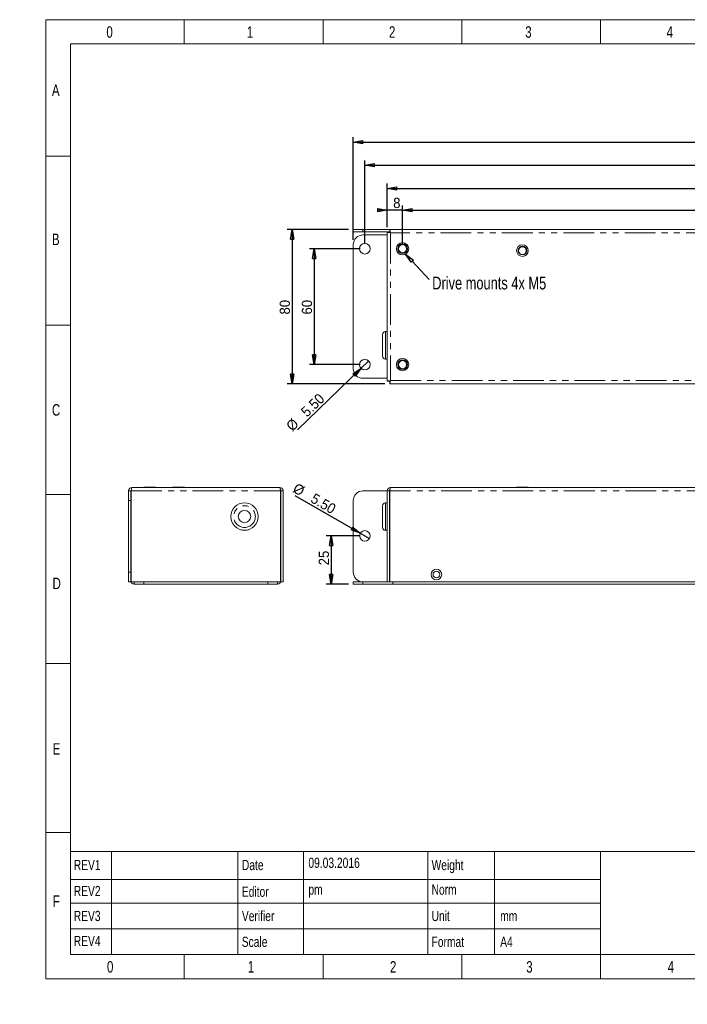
# Model space of a CAD drawing. Header units: millimetres. Extents: x 0 to 292, y 0 to 204.
# Tile 1 of 2: x 0 to 138, y 0 to 204. Entities that reach past the tile are written whole.
import ezdxf

# ---------------------------------------------------------------- set-up
doc = ezdxf.new("R2010")
doc.units = ezdxf.units.MM
doc.linetypes.add('PHANTOM', pattern=[12.7, 6.35, -1.27, 1.27, -1.27, 1.27, -1.27])
doc.layers.add('FORMAT', color=179, linetype='Continuous')
doc.layers.add('SLD-0', color=179, linetype='Continuous')
doc.styles.add('SLDTEXTSTYLE0', font='TXT', dxfattribs={"width": 0.75})
doc.styles.add('SLDTEXTSTYLE1', font='TXT', dxfattribs={"width": 0.96})
doc.dimstyles.new('SLDDIMSTYLE0', dxfattribs={"dimtxt": 2.116667, "dimasz": 3.302, "dimexe": 0, "dimexo": 0.0625, "dimgap": 0.529167, "dimtad": 1, "dimdec": 0, "dimlfac": 2.5, "dimrnd": 1e-09, "dimzin": 12, "dimdsep": 46, "dimtxsty": 'SLDTEXTSTYLE0', "dimblk1": 'NONE', "dimblk2": 'NONE', "dimsah": 1, "dimcen": 0.09, "dimadec": 0, "dimazin": 3, "dimtfac": 1, "dimtofl": 0, "dimtmove": 0, "dimatfit": 3, "dimldrblk": 'NONE', "dimfxl": 1, "dimfrac": 2, "dimtolj": 1, "dimtzin": 12, "dimarcsym": 0})
doc.dimstyles.new('SLDDIMSTYLE1', dxfattribs={"dimtxt": 2.116667, "dimasz": 3.302, "dimexe": 0, "dimexo": 0.0625, "dimgap": 0.529167, "dimtad": 1, "dimlfac": 2.5, "dimrnd": 1e-09, "dimzin": 12, "dimdsep": 46, "dimtxsty": 'SLDTEXTSTYLE0', "dimblk1": 'NONE', "dimblk2": 'NONE', "dimsah": 1, "dimcen": 0, "dimadec": 0, "dimazin": 3, "dimtfac": 1, "dimtmove": 0, "dimatfit": 3, "dimldrblk": 'NONE', "dimfxl": 1, "dimfrac": 2, "dimtolj": 1, "dimtzin": 12, "dimarcsym": 0})

# ---------------------------------------------------------------- blocks, each defined once
blk = doc.blocks.new('SW_NOTE_3')
at = {"layer": 'FORMAT', "insert": (1.51, 1.48), "char_height": 6.6146, "attachment_point": 1, "style": 'SLDTEXTSTYLE0'}
blk.add_mtext('Drive mounts 4x M5', dxfattribs=at)
blk = doc.blocks.new('_D')
at = {"layer": 'FORMAT'}
for p, q in [((70.43, 96.99), (63.45, 96.99)), ((64.12, 94.99), (64.45, 96.99)), ((64.45, 96.99), (64.78, 94.99)), ((64.45, 96.99), (64.45, 94.99)), ((64.45, 96.99), (64.45, 86.99)), ((64.12, 94.99), (64.78, 94.99)), ((64.45, 86.99), (64.12, 88.99)), ((64.78, 88.99), (64.12, 88.99)), ((64.78, 88.99), (64.45, 86.99)), ((64.45, 86.99), (64.45, 88.99)), ((68.03, 86.99), (63.45, 86.99))]:
    blk.add_line(p, q, dxfattribs=at)
at = {"layer": 'FORMAT', "insert": (61.88, 90.9), "char_height": 2.117, "attachment_point": 1, "rotation": 90, "style": 'SLDTEXTSTYLE1'}
blk.add_mtext('25', dxfattribs=at)
blk = doc.blocks.new('_None')
blk = doc.blocks.new('_D_1')
at = {"layer": 'FORMAT'}
for p, q in [((70.48, 97.54), (57.03, 105.3)), ((68.92, 98.83), (68.58, 98.25)), ((70.48, 97.54), (68.58, 98.25)), ((70.48, 97.54), (68.75, 98.54)), ((68.92, 98.83), (70.48, 97.54)), ((70.48, 97.54), (72.39, 96.44))]:
    blk.add_line(p, q, dxfattribs=at)
at = {"layer": 'FORMAT', "char_height": 2.117, "attachment_point": 1, "rotation": 330, "style": 'SLDTEXTSTYLE1'}
for s, insert in [('%%c', (57.39, 108.04)), ('5.50', (61.08, 105.92))]:
    blk.add_mtext(s, dxfattribs=dict(at, insert=insert))
blk = doc.blocks.new('_D_3')
at = {"layer": 'FORMAT'}
for p, q in [((76.03, 160.9), (76.03, 169.94)), ((76.03, 168.94), (78.03, 169.27)), ((78.03, 168.61), (78.03, 169.27)), ((206.43, 169.27), (208.43, 168.94)), ((206.43, 169.27), (206.43, 168.61)), ((208.43, 160.9), (208.43, 169.94)), ((78.03, 168.61), (76.03, 168.94)), ((76.03, 168.94), (78.03, 168.94)), ((76.03, 168.94), (208.43, 168.94)), ((208.43, 168.94), (206.43, 168.61)), ((208.43, 168.94), (206.43, 168.94))]:
    blk.add_line(p, q, dxfattribs=at)
at = {"layer": 'FORMAT', "insert": (140.16, 171.51), "char_height": 2.117, "attachment_point": 1, "style": 'SLDTEXTSTYLE1'}
blk.add_mtext('331', dxfattribs=at)
blk = doc.blocks.new('_D_4')
at = {"layer": 'FORMAT'}
for p, q in [((79.23, 157.45), (79.23, 165.42)), ((205.23, 157.45), (205.23, 165.42)), ((79.23, 164.42), (81.23, 164.75)), ((81.23, 164.09), (79.23, 164.42)), ((79.23, 164.42), (81.23, 164.42)), ((79.23, 164.42), (205.23, 164.42)), ((81.23, 164.09), (81.23, 164.75)), ((203.23, 164.75), (205.23, 164.42)), ((203.23, 164.75), (203.23, 164.09)), ((205.23, 164.42), (203.23, 164.09)), ((205.23, 164.42), (203.23, 164.42))]:
    blk.add_line(p, q, dxfattribs=at)
at = {"layer": 'FORMAT', "insert": (140.16, 166.99), "char_height": 2.117, "attachment_point": 1, "style": 'SLDTEXTSTYLE1'}
blk.add_mtext('315', dxfattribs=at)
blk = doc.blocks.new('_D_5')
at = {"layer": 'FORMAT'}
for p, q in [((71.43, 157.45), (71.43, 174.73)), ((71.43, 173.73), (73.43, 174.07)), ((73.43, 173.4), (71.43, 173.73)), ((71.43, 173.73), (73.43, 173.73)), ((71.43, 173.73), (213.43, 173.73)), ((73.43, 173.4), (73.43, 174.07)), ((211.43, 174.07), (213.43, 173.73)), ((211.43, 174.07), (211.43, 173.4)), ((213.43, 173.73), (211.43, 173.4)), ((213.43, 173.73), (211.43, 173.73)), ((213.43, 157.45), (213.43, 174.73))]:
    blk.add_line(p, q, dxfattribs=at)
at = {"layer": 'FORMAT', "insert": (140.16, 176.3), "char_height": 2.117, "attachment_point": 1, "style": 'SLDTEXTSTYLE1'}
blk.add_mtext('355', dxfattribs=at)
blk = doc.blocks.new('_D_6')
at = {"layer": 'FORMAT'}
for p, q in [((69.03, 158.29), (69.03, 179.53)), ((215.43, 156.45), (215.43, 179.53)), ((69.03, 178.53), (71.03, 178.86)), ((71.03, 178.19), (69.03, 178.53)), ((69.03, 178.53), (71.03, 178.53)), ((69.03, 178.53), (215.43, 178.53)), ((71.03, 178.19), (71.03, 178.86)), ((213.43, 178.86), (215.43, 178.53)), ((213.43, 178.86), (213.43, 178.19)), ((215.43, 178.53), (213.43, 178.19)), ((215.43, 178.53), (213.43, 178.53))]:
    blk.add_line(p, q, dxfattribs=at)
at = {"layer": 'FORMAT', "insert": (140.16, 181.1), "char_height": 2.117, "attachment_point": 1, "style": 'SLDTEXTSTYLE1'}
blk.add_mtext('366', dxfattribs=at)
blk = doc.blocks.new('_D_7')
at = {"layer": 'FORMAT'}
for p, q in [((76.03, 160.9), (76.03, 165.42)), ((79.23, 157.45), (79.23, 165.42)), ((74.03, 164.75), (76.03, 164.42)), ((74.03, 164.75), (74.03, 164.09)), ((76.03, 164.42), (74.03, 164.09)), ((76.03, 164.42), (74.03, 164.42)), ((76.03, 164.42), (74.03, 164.42)), ((79.23, 164.42), (76.03, 164.42)), ((79.23, 164.42), (81.23, 164.75)), ((81.23, 164.09), (79.23, 164.42)), ((79.23, 164.42), (81.23, 164.42)), ((79.23, 164.42), (81.23, 164.42)), ((81.23, 164.09), (81.23, 164.75))]:
    blk.add_line(p, q, dxfattribs=at)
at = {"layer": 'FORMAT', "insert": (77.29, 166.99), "char_height": 2.12, "attachment_point": 1, "style": 'SLDTEXTSTYLE1'}
blk.add_mtext('8', dxfattribs=at)
blk = doc.blocks.new('_D_8')
at = {"layer": 'FORMAT'}
for p, q in [((70.43, 156.45), (59.94, 156.45)), ((60.61, 154.45), (60.94, 156.45)), ((60.94, 156.45), (61.28, 154.45)), ((60.94, 156.45), (60.94, 154.45)), ((60.94, 156.45), (60.94, 132.45)), ((60.61, 154.45), (61.28, 154.45)), ((60.94, 132.45), (60.61, 134.45)), ((61.28, 134.45), (60.61, 134.45)), ((61.28, 134.45), (60.94, 132.45)), ((60.94, 132.45), (60.94, 134.45)), ((70.43, 132.45), (59.94, 132.45))]:
    blk.add_line(p, q, dxfattribs=at)
at = {"layer": 'FORMAT', "insert": (58.38, 142.83), "char_height": 2.117, "attachment_point": 1, "rotation": 90, "style": 'SLDTEXTSTYLE1'}
blk.add_mtext('60', dxfattribs=at)
blk = doc.blocks.new('_D_9')
at = {"layer": 'FORMAT'}
for p, q in [((68.03, 160.45), (55.37, 160.45)), ((56.04, 158.45), (56.37, 160.45)), ((56.37, 160.45), (56.7, 158.45)), ((56.37, 160.45), (56.37, 158.45)), ((56.37, 160.45), (56.37, 128.45)), ((56.04, 158.45), (56.7, 158.45)), ((75.58, 128.45), (55.37, 128.45)), ((56.37, 128.45), (56.04, 130.45)), ((56.7, 130.45), (56.04, 130.45)), ((56.7, 130.45), (56.37, 128.45)), ((56.37, 128.45), (56.37, 130.45))]:
    blk.add_line(p, q, dxfattribs=at)
at = {"layer": 'FORMAT', "insert": (53.8, 142.83), "char_height": 2.117, "attachment_point": 1, "rotation": 90, "style": 'SLDTEXTSTYLE1'}
blk.add_mtext('80', dxfattribs=at)
blk = doc.blocks.new('_D_10')
at = {"layer": 'FORMAT'}
for p, q in [((70.64, 131.69), (72.22, 133.22)), ((70.64, 131.69), (57.48, 118.93)), ((68.97, 130.54), (70.64, 131.69)), ((68.97, 130.54), (69.44, 130.06)), ((70.64, 131.69), (69.21, 130.3)), ((70.64, 131.69), (69.44, 130.06))]:
    blk.add_line(p, q, dxfattribs=at)
at = {"layer": 'FORMAT', "char_height": 2.117, "attachment_point": 1, "rotation": 44.1002, "style": 'SLDTEXTSTYLE1'}
for s, insert in [('5.50', (57.99, 122.99)), ('%%c', (54.93, 120.03))]:
    blk.add_mtext(s, dxfattribs=dict(at, insert=insert))

msp = doc.modelspace()

# ---------------------------------------------------------------- hatches: boundary and pattern name
at = {"layer": 'FORMAT'}
h = msp.add_hatch(dxfattribs=at)
h.set_pattern_fill('ANSI31', color=256, scale=0.4, style=0)
h.paths.add_polyline_path([(81.4719, 154.1044), (80.9834, 153.6507), (79.8667, 155.3431)], flags=0)

# ---------------------------------------------------------------- linework, layer by layer
at = {"color": 8, "linetype": 'Continuous', "lineweight": 18}
for p, q in [((5.4194, 5.3041), (5.4194, 203.8748)), ((5.4194, 203.8748), (292.3637, 203.8748)), ((34.0637, 203.8748), (34.0637, 198.8748)), ((62.7637, 203.8748), (62.7637, 198.8748)), ((91.4637, 203.8748), (91.4637, 198.8748)), ((120.1637, 203.8748), (120.1637, 198.8748)), ((10.4861, 10.3041), (10.4861, 198.8748)), ((10.4861, 198.8748), (287.2969, 198.8748)), ((5.4194, 175.5943), (10.4861, 175.5943)), ((5.4194, 140.5943), (10.4861, 140.5943)), ((5.4194, 105.5943), (10.4861, 105.5943)), ((5.4194, 70.5943), (10.4861, 70.5943)), ((5.4194, 35.5943), (10.4861, 35.5943)), ((10.4861, 31.6276), (287.2969, 31.6276)), ((19.0234, 31.6276), (19.0234, 10.3041)), ((45.1659, 31.6276), (45.1659, 10.3041)), ((58.7453, 31.6276), (58.7453, 10.3041)), ((84.4797, 31.6276), (84.4797, 10.3041)), ((98.252, 10.3041), (98.252, 31.6276)), ((120.1637, 31.6276), (120.1637, 10.3041)), ((10.4861, 25.8589), (84.4797, 25.8589)), ((84.4797, 25.8589), (120.1637, 25.8589)), ((10.4861, 20.9659), (84.4797, 20.9659)), ((84.4797, 20.9659), (120.1637, 20.9659)), ((10.4861, 15.6168), (84.4797, 15.6168)), ((84.4797, 15.6168), (120.1637, 15.6168)), ((10.4861, 10.3041), (287.2969, 10.3041)), ((34.0637, 10.3041), (34.0637, 5.3041)), ((62.7637, 10.3041), (62.7637, 5.3041)), ((91.4637, 10.3041), (91.4637, 5.3041)), ((120.1637, 10.3041), (120.1637, 5.3041)), ((5.4194, 5.3041), (292.3637, 5.3041))]:
    msp.add_line(p, q, dxfattribs=at)
at = {"layer": 'FORMAT'}
for p, q in [((80.9834, 153.6507), (79.8667, 155.3431)), ((79.8667, 155.3431), (81.4719, 154.1044)), ((81.4719, 154.1044), (80.9834, 153.6507)), ((81.2277, 153.8776), (84.7614, 150.0722))]:
    msp.add_line(p, q, dxfattribs=at)
at = {"layer": 'SLD-0', "color": 179, "linetype": 'Continuous', "lineweight": 18}
for p, q in [((69.0331, 159.9749), (69.0331, 160.4549)), ((69.0331, 160.4549), (71.0331, 160.4549)), ((71.0331, 159.9749), (69.0331, 159.9749)), ((76.0324, 159.2949), (71.0324, 159.2949)), ((76.5831, 160.4549), (71.0331, 160.4549)), ((76.5831, 159.9749), (71.0331, 159.9749)), ((76.0324, 159.9042), (76.5124, 159.9042)), ((76.0324, 159.9042), (76.0324, 129.0056)), ((76.5831, 160.4549), (76.5831, 159.9749)), ((207.8817, 160.4549), (76.5831, 160.4549)), ((69.0324, 157.2949), (69.0324, 131.6149)), ((75.0724, 135.4335), (75.0724, 138.6949)), ((76.0324, 139.2949), (75.6724, 139.2949)), ((75.0724, 134.2149), (75.0724, 135.4335)), ((75.6724, 133.6149), (76.0324, 133.6149)), ((71.0324, 129.6149), (76.0324, 129.6149)), ((76.0324, 129.0056), (76.5124, 129.0056)), ((76.5831, 128.4549), (76.5831, 128.9349)), ((207.8817, 128.4549), (76.5831, 128.4549)), ((22.5205, 104.3093), (22.5205, 106.3093)), ((22.5205, 106.3093), (23.0005, 106.3093)), ((23.0005, 106.3093), (23.0005, 104.3093)), ((23.0712, 106.3093), (23.0712, 87.4693)), ((23.2005, 106.9893), (53.8405, 106.9893)), ((25.7205, 107.1093), (25.7205, 106.9893)), ((28.1205, 107.1093), (25.7205, 107.1093)), ((28.1205, 106.9893), (28.1205, 107.1093)), ((31.7205, 107.1093), (31.7205, 106.9893)), ((33.1741, 107.1093), (31.7205, 107.1093)), ((34.1205, 107.1093), (33.1741, 107.1093)), ((34.1205, 106.9893), (34.1205, 107.1093)), ((53.9698, 106.3093), (53.9698, 87.4693)), ((54.5205, 106.3093), (54.0405, 106.3093)), ((54.0405, 106.3093), (54.0405, 87.4693)), ((54.5205, 87.4693), (54.5205, 106.3093)), ((76.0324, 106.3093), (71.0331, 106.3093)), ((76.0324, 106.3093), (76.5124, 106.3093)), ((76.0324, 106.3093), (76.0324, 87.4693)), ((76.5124, 106.3093), (76.5124, 87.4693)), ((76.5831, 106.3093), (76.5124, 106.3093)), ((76.5831, 87.4693), (76.5831, 106.3093)), ((76.7124, 106.9893), (207.7524, 106.9893)), ((102.8324, 107.1093), (102.8324, 106.9893)), ((105.2324, 107.1093), (102.8324, 107.1093)), ((105.2324, 106.9893), (105.2324, 107.1093)), ((22.5205, 104.3093), (22.5205, 89.4693)), ((23.0005, 89.4693), (23.0005, 104.3093)), ((69.0331, 89.4693), (69.0331, 104.3093)), ((75.0724, 102.9829), (75.0724, 103.2293)), ((75.0724, 98.7493), (75.0724, 102.9829)), ((76.0324, 103.8293), (75.6724, 103.8293)), ((76.5831, 102.8893), (76.5124, 102.8893)), ((75.6724, 98.1493), (76.0324, 98.1493)), ((76.5124, 99.0893), (76.5831, 99.0893)), ((23.0005, 90.6693), (23.0712, 90.6693)), ((54.0405, 90.6693), (53.9698, 90.6693)), ((22.5205, 87.4693), (22.5205, 89.4693)), ((23.0005, 89.4693), (23.0005, 87.4693)), ((23.0005, 87.4693), (22.5205, 87.4693)), ((23.6805, 87.4693), (23.0712, 87.4693)), ((23.6805, 86.9893), (23.6805, 87.4693)), ((23.6805, 87.4693), (25.6805, 87.4693)), ((25.6805, 86.9893), (23.6805, 86.9893)), ((25.6805, 87.4693), (51.3605, 87.4693)), ((25.6805, 86.9893), (51.3605, 86.9893)), ((51.3605, 87.4693), (53.3605, 87.4693)), ((53.3605, 86.9893), (51.3605, 86.9893)), ((53.3605, 87.4693), (53.3605, 86.9893)), ((53.9698, 87.4693), (53.3605, 87.4693)), ((54.0405, 87.4693), (54.5205, 87.4693)), ((69.0324, 86.9893), (69.0324, 87.4693)), ((69.0324, 87.4693), (71.0324, 87.4693)), ((71.0324, 86.9893), (69.0324, 86.9893)), ((71.0324, 87.4693), (76.0324, 87.4693)), ((71.0324, 86.9893), (77.2324, 86.9893)), ((76.5124, 87.4693), (76.0324, 87.4693)), ((76.5124, 87.4693), (76.5831, 87.4693)), ((207.8817, 87.4693), (76.5831, 87.4693)), ((77.2324, 86.9893), (77.2324, 87.4693)), ((207.2324, 86.9893), (77.2324, 86.9893))]:
    msp.add_line(p, q, dxfattribs=at)
at = {"layer": 'SLD-0', "color": 8, "linetype": 'PHANTOM', "lineweight": 18}
for p, q in [((71.0331, 160.4549), (71.0331, 159.9749)), ((76.7124, 159.7749), (76.7124, 129.1349)), ((207.7524, 159.7749), (76.7124, 159.7749)), ((75.6724, 139.2949), (75.6724, 135.16)), ((75.6724, 135.16), (75.6724, 133.6149)), ((76.7124, 129.1349), (207.7524, 129.1349)), ((23.0712, 106.3093), (53.9698, 106.3093)), ((207.8817, 106.3093), (76.5831, 106.3093)), ((23.0005, 104.3093), (22.5205, 104.3093)), ((75.6724, 103.8293), (75.6724, 103.5169)), ((75.6724, 103.5169), (75.6724, 98.1493)), ((22.5205, 89.4693), (23.0005, 89.4693)), ((23.0712, 87.6693), (23.0005, 87.6693)), ((53.9698, 87.6693), (54.0405, 87.6693)), ((25.6805, 87.4693), (25.6805, 86.9893)), ((51.3605, 86.9893), (51.3605, 87.4693)), ((71.0324, 87.4693), (71.0324, 86.9893))]:
    msp.add_line(p, q, dxfattribs=at)
at = {"layer": 'SLD-0', "color": 179, "linetype": 'Continuous', "lineweight": 18}
for centre, radius in [((71.4324, 156.4549), 1.1), ((79.2324, 156.4549), 1.28), ((79.2324, 156.4549), 1.276), ((79.2324, 156.4549), 1), ((79.2324, 156.4549), 0.84), ((104.0324, 156.0549), 1.2), ((104.0324, 156.0549), 0.9), ((104.0324, 156.0549), 0.8), ((71.4324, 132.4549), 1.1), ((79.2324, 132.4549), 1.28), ((79.2324, 132.4549), 1.276), ((79.2324, 132.4549), 1), ((79.2324, 132.4549), 0.84), ((46.5205, 100.9893), 2.84), ((46.5205, 100.9893), 1.28), ((71.4331, 96.9893), 1.1), ((86.2324, 88.9893), 1.1), ((86.2324, 88.9893), 0.7)]:
    msp.add_circle(centre, radius, dxfattribs=at)
at = {"layer": 'SLD-0', "color": 8, "linetype": 'PHANTOM', "lineweight": 18}
msp.add_circle((46.5205, 100.9893), 2.24, dxfattribs=at)
at = {"layer": 'SLD-0', "color": 179, "linetype": 'Continuous', "lineweight": 18}
for centre, radius, start, end in [((71.0324, 157.2949), 2, 90, 179.999985), ((75.6724, 138.6949), 0.6, 90, 180), ((75.6724, 134.2149), 0.6, 180, 270), ((71.0324, 131.6149), 2, 180, 270.000023), ((71.0331, 104.3093), 2, 90.000017, 179.999991), ((75.6724, 103.2293), 0.6, 90.000124, 180), ((75.6724, 98.7493), 0.6, 180, 269.999892), ((23.6805, 87.6693), 0.68, 180, 269.99999), ((53.3605, 87.6693), 0.68, 270.000011, 0), ((71.0331, 89.4693), 2, 180, 270)]:
    msp.add_arc(centre, radius, start, end, dxfattribs=at)
for points, knots in [([(76.0324, 159.9042), (76.0426, 159.8934), (76.063, 159.8718), (76.2203, 159.8395), (76.4451, 159.8072), (76.6233, 159.7857), (76.7124, 159.7749)], [0, 0, 0, 0, 0.25000083, 0.50000112, 0.75000199, 1, 1, 1, 1]), ([(76.5124, 159.9042), (76.5154, 159.8934), (76.5214, 159.8718), (76.5676, 159.8395), (76.6338, 159.8072), (76.6862, 159.7857), (76.7124, 159.7749)], [0, 0, 0, 0, 0.2500002, 0.49999934, 0.75000131, 1, 1, 1, 1]), ([(76.7124, 159.7749), (76.7016, 159.864), (76.6801, 160.0422), (76.6477, 160.267), (76.6154, 160.4242), (76.5939, 160.4447), (76.5831, 160.4549)], [0, 0, 0, 0, 0.24999982, 0.50000029, 0.74999984, 1, 1, 1, 1]), ([(76.7124, 159.7749), (76.7016, 159.8011), (76.6801, 159.8535), (76.6477, 159.9196), (76.6154, 159.9659), (76.5939, 159.9719), (76.5831, 159.9749)], [0, 0, 0, 0, 0.24999853, 0.50000141, 0.74999809, 1, 1, 1, 1]), ([(76.7124, 129.1349), (76.6233, 129.1241), (76.4451, 129.1026), (76.2203, 129.0702), (76.063, 129.0379), (76.0426, 129.0164), (76.0324, 129.0056)], [0, 0, 0, 0, 0.24999787, 0.49999884, 0.74999915, 1, 1, 1, 1]), ([(76.7124, 129.1349), (76.6862, 129.1241), (76.6338, 129.1026), (76.5676, 129.0702), (76.5214, 129.0379), (76.5154, 129.0164), (76.5124, 129.0056)], [0, 0, 0, 0, 0.24999721, 0.50000023, 0.74999959, 1, 1, 1, 1]), ([(76.5831, 128.4549), (76.5939, 128.4651), (76.6154, 128.4855), (76.6477, 128.6428), (76.6801, 128.8676), (76.7016, 129.0458), (76.7124, 129.1349)], [0, 0, 0, 0, 0.2500002, 0.49999993, 0.75, 1, 1, 1, 1]), ([(76.5831, 128.9349), (76.5939, 128.9379), (76.6154, 128.9439), (76.6477, 128.9901), (76.6801, 129.0563), (76.7016, 129.1087), (76.7124, 129.1349)], [0, 0, 0, 0, 0.250001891, 0.500001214, 0.750001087, 1, 1, 1, 1]), ([(23.2005, 106.9893), (23.1114, 106.9791), (22.9332, 106.9587), (22.7085, 106.8014), (22.5512, 106.5767), (22.5308, 106.3984), (22.5205, 106.3093)], [0, 0, 0, 0, 0.24999982, 0.50000029, 0.74999984, 1, 1, 1, 1]), ([(23.0915, 106.4724), (23.0803, 106.4657), (23.0465, 106.4458), (23.01, 106.3871), (23.0037, 106.3353), (23.0005, 106.3093)], [0, 0, 0, 0, 0.19972536, 0.59985849, 1, 1, 1, 1]), ([(23.0712, 106.3093), (23.082, 106.3984), (23.1036, 106.5767), (23.1359, 106.8014), (23.1682, 106.9587), (23.1898, 106.9791), (23.2005, 106.9893)], [0, 0, 0, 0, 0.25000083, 0.50000112, 0.75000199, 1, 1, 1, 1]), ([(53.8405, 106.9893), (53.8513, 106.9791), (53.8729, 106.9587), (53.9052, 106.8014), (53.9375, 106.5767), (53.9591, 106.3984), (53.9698, 106.3093)], [0, 0, 0, 0, 0.24999787, 0.49999884, 0.74999915, 1, 1, 1, 1]), ([(54.5205, 106.3093), (54.5103, 106.3984), (54.4899, 106.5767), (54.3326, 106.8014), (54.1079, 106.9587), (53.9296, 106.9791), (53.8405, 106.9893)], [0, 0, 0, 0, 0.2500002, 0.49999993, 0.75, 1, 1, 1, 1]), ([(54.0405, 106.3093), (54.0374, 106.3353), (54.031, 106.3871), (53.9945, 106.4458), (53.9608, 106.4657), (53.9496, 106.4724)], [0, 0, 0, 0, 0.40014076, 0.80027741, 1, 1, 1, 1]), ([(76.7124, 106.9893), (76.6233, 106.9791), (76.4451, 106.9587), (76.2203, 106.8014), (76.063, 106.5767), (76.0426, 106.3984), (76.0324, 106.3093)], [0, 0, 0, 0, 0.24999787, 0.49999884, 0.74999915, 1, 1, 1, 1]), ([(76.6033, 106.4724), (76.5921, 106.4657), (76.5584, 106.4458), (76.5219, 106.3871), (76.5155, 106.3353), (76.5124, 106.3093)], [0, 0, 0, 0, 0.19972345, 0.59986088, 1, 1, 1, 1]), ([(76.5831, 106.3093), (76.5939, 106.3984), (76.6154, 106.5767), (76.6477, 106.8014), (76.6801, 106.9587), (76.7016, 106.9791), (76.7124, 106.9893)], [0, 0, 0, 0, 0.2500002, 0.49999993, 0.75, 1, 1, 1, 1])]:
    msp.add_open_spline(points, degree=3, knots=knots, dxfattribs=at)

# ---------------------------------------------------------------- block references
at = {"color": 7, "linetype": 'Continuous', "xscale": 0.4, "yscale": 0.4, "zscale": 0.4}
msp.add_blockref('SW_NOTE_3', (84.7614, 150.0722), dxfattribs=at)

# ---------------------------------------------------------------- texts
at = {"color": 8, "linetype": 'Continuous', "lineweight": 0, "char_height": 2.3813, "attachment_point": 1, "style": 'SLDTEXTSTYLE0'}
for s, insert in [('0', (17.9331, 202.5124)), ('1', (47.0099, 202.5124)), ('2', (76.4063, 202.5124)), ('3', (104.6126, 202.5124)), ('4', (133.8741, 202.5124)), ('A', (6.6655, 190.4563)), ('B', (6.6655, 159.5766)), ('C', (6.6655, 124.2638)), ('D', (6.7929, 88.3423)), ('E', (6.8003, 54.0662)), ('F', (6.8343, 22.5508)), ('0', (18.0595, 8.9481)), ('1', (47.2179, 8.9481)), ('2', (76.6143, 8.9481)), ('3', (104.8206, 8.9481)), ('4', (134.0821, 8.9481))]:
    msp.add_mtext(s, dxfattribs=dict(at, insert=insert))
at = {"color": 7, "linetype": 'Continuous', "lineweight": 0, "char_height": 2.11667, "attachment_point": 1, "style": 'SLDTEXTSTYLE0'}
for s, insert in [('REV1', (11.1858, 29.9045)), ('Date', (45.9789, 29.9045)), ('09.03.2016', (59.7449, 30.3593)), ('Weight', (85.228, 29.9045)), ('REV2', (11.1858, 24.5176)), ('Editor', (45.9789, 24.3718)), ('Norm', (85.228, 24.8175)), ('pm', (59.7449, 24.8175)), ('REV3', (11.1858, 19.3544)), ('Verifier', (45.9789, 19.3544)), ('Unit', (85.228, 19.3544)), ('mm', (99.4316, 19.3544)), ('REV4', (11.1858, 14.1687)), ('Scale', (45.9485, 14.0009)), ('Format', (85.228, 14.0009)), ('A4', (99.4316, 14.0009))]:
    msp.add_mtext(s, dxfattribs=dict(at, insert=insert))

# ---------------------------------------------------------------- dimensions: what is measured, and where the dimension line sits
at = {"layer": 'FORMAT'}
for base, p1, p2, picture, middle in [((69.0324, 178.5279), (215.4324, 155.4549), (69.0324, 157.2949), '_D_6', (142.5041, 178.5279)), ((71.4324, 173.7341), (213.4324, 156.4549), (71.4324, 156.4549), '_D_5', (142.5041, 173.7341)), ((76.0324, 168.9402), (208.4324, 159.9042), (76.0324, 159.9042), '_D_3', (142.5041, 168.9402)), ((79.2324, 164.4202), (76.0324, 159.9042), (79.2324, 156.4549), '_D_7', (78.0748, 164.4202)), ((79.2324, 164.4202), (205.2324, 156.4549), (79.2324, 156.4549), '_D_4', (142.5041, 164.4202))]:
    dim = msp.add_linear_dim(base=base, p1=p1, p2=p2, dimstyle='SLDDIMSTYLE0', dxfattribs=at)
    dim.commit()
    dim.dimension.update_dxf_attribs({"geometry": picture, "text_midpoint": middle, "dimtype": 160})
for base, p1, p2, picture, middle in [((56.3694, 160.4549), (76.5831, 128.4549), (69.0331, 160.4549), '_D_9', (56.3694, 144.3946)), ((60.9449, 156.4549), (71.4324, 132.4549), (71.4324, 156.4549), '_D_8', (60.9449, 144.3946)), ((64.4498, 96.9893), (69.0324, 86.9893), (71.4331, 96.9893), '_D', (64.4498, 92.4641))]:
    dim = msp.add_linear_dim(base=base, p1=p1, p2=p2, angle=90, dimstyle='SLDDIMSTYLE0', dxfattribs=at)
    dim.commit()
    dim.dimension.update_dxf_attribs({"geometry": picture, "text_midpoint": middle, "dimtype": 160})
for p1, picture, middle in [((0.4177, 0.7745), '_D_10', (60.5179, 121.878)), ((0.5219, 0.7086), '_D_1', (60.6823, 103.1963))]:
    dim = msp.add_diameter_dim_2p(p1=p1, p2=(0, 0), dimstyle='SLDDIMSTYLE1', dxfattribs=at)
    dim.commit()
    dim.dimension.update_dxf_attribs({"geometry": picture, "text_midpoint": middle, "dimtype": 163})

doc.saveas('drawing.dxf')
